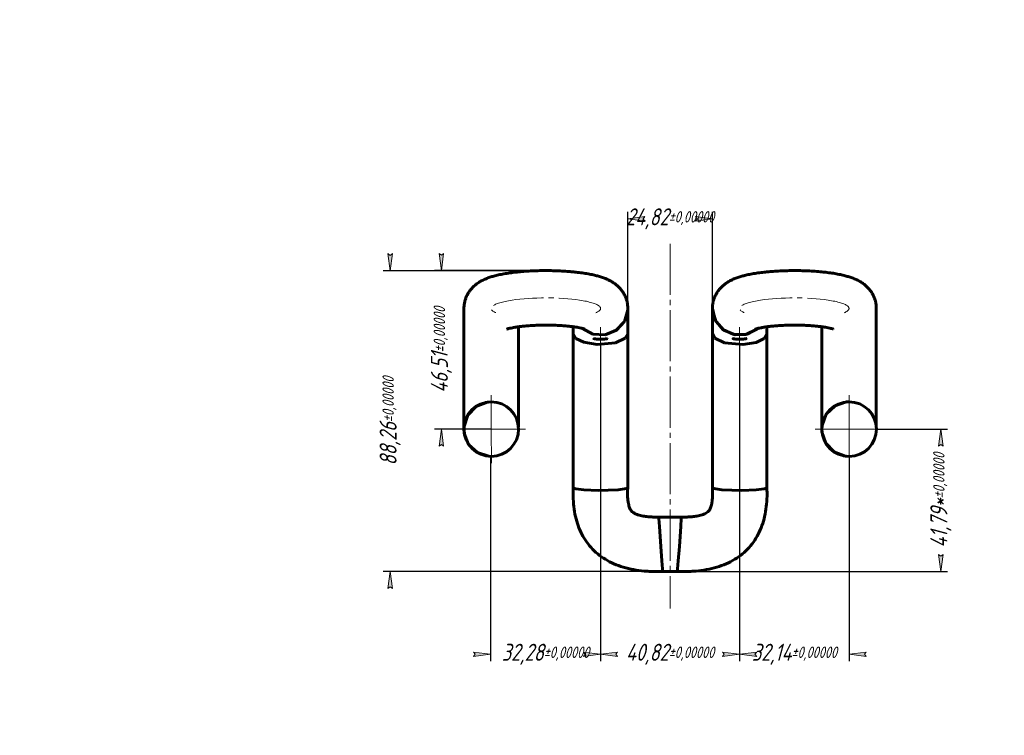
# Model space of a CAD drawing. Header units: millimetres. Extents: x 0 to 594, y 0 to 420.
# Tile 2 of 4: x 0 to 289, y 210 to 420. Entities that reach past the tile are written whole.
import ezdxf

# ---------------------------------------------------------------- set-up
doc = ezdxf.new("R2010")
doc.units = ezdxf.units.MM
for name, pattern in [('K5LT_AXLED', [19.5, 15, -1.5, 1.5, -1.5]), ('K5LT_BASIC', [0]), ('K5LT_THIN', [0])]:
    doc.linetypes.add(name, pattern=pattern)
doc.layers.add('Системный слой', color=7, linetype='Continuous')
doc.styles.add('KDIMTEXTSTYLE', font='GOST_AU.SHX', dxfattribs={"width": 0.96, "oblique": 15, "height": 5})
doc.dimstyles.new('KDIMSTYLE (1.00)', dxfattribs={"dimtxt": 5, "dimasz": 1, "dimexe": 2, "dimexo": 0, "dimgap": 1, "dimtad": 1, "dimtxsty": 'KDIMTEXTSTYLE', "dimsah": 1, "dimcen": 0, "dimdle": 1, "dimadec": 0, "dimazin": 0, "dimtfac": 0.667, "dimtmove": 0, "dimatfit": 3, "dimfxl": 1, "dimtvp": 1, "dimtolj": 1, "dimtzin": 0, "dimarcsym": 0})

# ---------------------------------------------------------------- blocks, each defined once
blk = doc.blocks.new('U0')
at = {"layer": 'Системный слой', "color": 150, "linetype": 'K5LT_BASIC', "lineweight": 60, "true_color": 0x0080ff}
for p, q in [((251.3, 335.23), (251.3, 333.7)), ((251.3, 333.7), (251.29, 330.24)), ((251.29, 330.24), (251.29, 325.69)), ((251.29, 325.69), (251.29, 319.43)), ((251.29, 319.43), (251.29, 311)), ((251.29, 311), (251.29, 304.95)), ((251.29, 304.95), (251.3, 301.89)), ((251.3, 301.89), (251.3, 300.56))]:
    blk.add_line(p, q, dxfattribs=at)
blk = doc.blocks.new('U1')
at = {"layer": 'Системный слой', "color": 150, "linetype": 'K5LT_BASIC', "lineweight": 60, "true_color": 0x0080ff}
for p, q in [((236.64, 304.28), (239.21, 306.72)), ((239.21, 306.72), (242.56, 307.82)), ((242.56, 307.82), (243.3, 307.85)), ((235.38, 300.96), (236.64, 304.28)), ((235.3, 299.85), (235.38, 300.96)), ((235.34, 299.08), (235.3, 299.85)), ((236.45, 295.73), (235.34, 299.08)), ((238.91, 293.17), (236.45, 295.73)), ((242.23, 291.93), (238.91, 293.17)), ((243.34, 291.85), (242.23, 291.93))]:
    blk.add_line(p, q, dxfattribs=at)
blk = doc.blocks.new('U2')
at = {"layer": 'Системный слой', "color": 150, "linetype": 'K5LT_BASIC', "lineweight": 60, "true_color": 0x0080ff}
for p, q in [((235.29, 329.9), (235.29, 329.85)), ((235.29, 329.85), (235.29, 329.82)), ((235.29, 329.82), (235.29, 329.81)), ((235.29, 329.81), (235.29, 329.8)), ((235.29, 329.8), (235.29, 329.79)), ((235.29, 329.79), (235.29, 329.78)), ((235.29, 329.78), (235.29, 329.77)), ((235.29, 329.77), (235.29, 329.72)), ((235.29, 329.72), (235.29, 329.69)), ((235.29, 329.69), (235.29, 329.62)), ((235.29, 329.62), (235.29, 329.49)), ((235.29, 329.49), (235.29, 329.21)), ((235.29, 329.21), (235.29, 328.65)), ((235.29, 328.65), (235.29, 327.44)), ((235.29, 327.44), (235.29, 324.72)), ((235.29, 324.72), (235.29, 318.41)), ((235.29, 318.41), (235.29, 309.66)), ((235.29, 309.66), (235.29, 304.41)), ((235.29, 304.41), (235.3, 301.54)), ((235.3, 301.54), (235.3, 300.03)), ((235.3, 300.03), (235.31, 299.8))]:
    blk.add_line(p, q, dxfattribs=at)
blk = doc.blocks.new('U3')
at = {"layer": 'Системный слой', "color": 150, "linetype": 'K5LT_BASIC', "lineweight": 60, "true_color": 0x0080ff}
for p, q in [((203.21, 327.8), (203.21, 327.8)), ((203.93, 326.5), (203.21, 327.8)), ((206.79, 325.19), (203.93, 326.5)), ((218.42, 326.44), (216.09, 325.31)), ((219.21, 327.8), (218.42, 326.44)), ((219.21, 327.8), (219.21, 327.8)), ((212.14, 324.68), (206.79, 325.19)), ((216.09, 325.31), (212.14, 324.68))]:
    blk.add_line(p, q, dxfattribs=at)
blk = doc.blocks.new('U4')
at = {"layer": 'Системный слой', "color": 150, "linetype": 'K5LT_BASIC', "lineweight": 60, "true_color": 0x0080ff}
for p, q in [((203.24, 334.85), (203.23, 335.26)), ((204.21, 331.49), (203.24, 334.85)), ((206.58, 328.87), (204.21, 331.49)), ((216.56, 329.41), (213.43, 327.72)), ((209.88, 327.53), (206.58, 328.87)), ((213.43, 327.72), (209.88, 327.53))]:
    blk.add_line(p, q, dxfattribs=at)
blk = doc.blocks.new('U5')
at = {"layer": 'Системный слой', "color": 150, "linetype": 'K5LT_BASIC', "lineweight": 60, "true_color": 0x0080ff}
for p, q in [((203.23, 335.26), (204.02, 331.85)), ((204.02, 331.85), (206.25, 329.12)), ((216.23, 329.14), (216.56, 329.41)), ((206.25, 329.12), (209.46, 327.61)), ((209.46, 327.61), (213.03, 327.62)), ((213.03, 327.62), (216.23, 329.14))]:
    blk.add_line(p, q, dxfattribs=at)
blk = doc.blocks.new('U6')
at = {"layer": 'Системный слой', "color": 150, "linetype": 'K5LT_BASIC', "lineweight": 60, "true_color": 0x0080ff}
for p, q in [((203.21, 282.67), (203.21, 282.67)), ((203.6, 282.43), (203.21, 282.67)), ((203.21, 282.67), (203.21, 282.67)), ((206.03, 282.07), (203.6, 282.43)), ((211.86, 281.88), (206.03, 282.07)), ((216.07, 282.04), (211.86, 281.88)), ((218.42, 282.33), (216.07, 282.04)), ((219.21, 282.67), (218.42, 282.33))]:
    blk.add_line(p, q, dxfattribs=at)
blk = doc.blocks.new('U7')
at = {"layer": 'Системный слой', "color": 150, "linetype": 'K5LT_BASIC', "lineweight": 60, "true_color": 0x0080ff}
for p, q in [((162.39, 282.67), (163.17, 282.33)), ((163.17, 282.33), (165.53, 282.04)), ((165.53, 282.04), (169.74, 281.88)), ((169.74, 281.88), (175.57, 282.06)), ((175.57, 282.06), (178, 282.43)), ((178, 282.43), (178.39, 282.67)), ((178.39, 282.67), (178.39, 282.67))]:
    blk.add_line(p, q, dxfattribs=at)
blk = doc.blocks.new('U8')
at = {"layer": 'Системный слой', "color": 150, "linetype": 'K5LT_BASIC', "lineweight": 60, "true_color": 0x0080ff}
for p, q in [((146.31, 329.89), (146.31, 329.84)), ((146.31, 329.84), (146.31, 329.81)), ((146.31, 329.81), (146.31, 329.79)), ((146.31, 329.79), (146.31, 329.78)), ((146.31, 329.78), (146.31, 329.77)), ((146.31, 329.77), (146.31, 329.76)), ((146.31, 329.76), (146.31, 329.75)), ((146.31, 329.75), (146.31, 329.7)), ((146.31, 329.7), (146.31, 329.66)), ((146.31, 329.66), (146.31, 329.58)), ((146.31, 329.58), (146.31, 329.43)), ((146.31, 329.43), (146.31, 329.12)), ((146.31, 329.12), (146.31, 328.47)), ((146.31, 328.47), (146.31, 327.08)), ((146.31, 327.08), (146.31, 323.93)), ((146.31, 323.93), (146.31, 317.29)), ((146.31, 317.29), (146.31, 308.1)), ((146.31, 308.1), (146.32, 303.59)), ((146.32, 303.59), (146.32, 301.22)), ((146.32, 301.22), (146.32, 300.56))]:
    blk.add_line(p, q, dxfattribs=at)
blk = doc.blocks.new('U9')
at = {"layer": 'Системный слой', "color": 150, "linetype": 'K5LT_BASIC', "lineweight": 60, "true_color": 0x0080ff}
for p, q in [((178.39, 334.84), (178.41, 335.26)), ((177.41, 331.48), (178.39, 334.84)), ((165.07, 329.42), (168.19, 327.72)), ((175.04, 328.87), (177.41, 331.48)), ((168.19, 327.72), (171.75, 327.53)), ((171.75, 327.53), (175.04, 328.87))]:
    blk.add_line(p, q, dxfattribs=at)
blk = doc.blocks.new('U10')
at = {"layer": 'Системный слой', "color": 150, "linetype": 'K5LT_BASIC', "lineweight": 60, "true_color": 0x0080ff}
for p, q in [((162.39, 327.8), (162.39, 327.8)), ((162.39, 327.8), (163.18, 326.45)), ((163.18, 326.45), (165.51, 325.32)), ((174.81, 325.18), (177.67, 326.5)), ((177.67, 326.5), (178.39, 327.8)), ((178.39, 327.8), (178.39, 327.8)), ((165.51, 325.32), (169.46, 324.69)), ((169.46, 324.69), (174.81, 325.18))]:
    blk.add_line(p, q, dxfattribs=at)
blk = doc.blocks.new('U11')
at = {"layer": 'Системный слой', "color": 150, "linetype": 'K5LT_BASIC', "lineweight": 60, "true_color": 0x0080ff}
for p, q in [((178.39, 334.83), (178.4, 335.23)), ((178.4, 335.23), (178.4, 335.26)), ((177.41, 331.47), (178.39, 334.83)), ((165.07, 329.42), (168.18, 327.72)), ((175.03, 328.86), (177.41, 331.47)), ((168.18, 327.72), (171.74, 327.52)), ((171.74, 327.52), (175.03, 328.86))]:
    blk.add_line(p, q, dxfattribs=at)
blk = doc.blocks.new('U12')
at = {"layer": 'Системный слой', "color": 150, "linetype": 'K5LT_BASIC', "lineweight": 60, "true_color": 0x0080ff}
for p, q in [((133.9, 306.52), (131.45, 303.95)), ((137.21, 307.78), (133.9, 306.52)), ((138.32, 307.85), (137.21, 307.78)), ((131.45, 303.95), (130.36, 300.59)), ((130.36, 300.59), (130.33, 299.8)), ((130.33, 299.8), (130.41, 298.69)), ((130.41, 298.69), (131.69, 295.38)), ((131.69, 295.38), (134.27, 292.96)), ((134.27, 292.96), (137.62, 291.88)), ((137.62, 291.88), (138.36, 291.85))]:
    blk.add_line(p, q, dxfattribs=at)
blk = doc.blocks.new('U13')
at = {"layer": 'Системный слой', "color": 150, "linetype": 'K5LT_BASIC', "lineweight": 60, "true_color": 0x0080ff}
for p, q in [((193.94, 271.24), (194.09, 273.65)), ((194.09, 273.65), (194.1, 273.99)), ((194.1, 273.99), (194.1, 274.03)), ((194.1, 274.03), (194.1, 274.03)), ((193.52, 265.43), (193.94, 271.24)), ((193.2, 261.21), (193.52, 265.43)), ((193, 258.86), (193.2, 261.21)), ((192.91, 258.08), (193, 258.86)), ((192.91, 258.08), (192.91, 258.08))]:
    blk.add_line(p, q, dxfattribs=at)
blk = doc.blocks.new('U14')
at = {"layer": 'Системный слой', "color": 150, "linetype": 'K5LT_BASIC', "lineweight": 60, "true_color": 0x0080ff}
for p, q in [((187.49, 273.99), (187.5, 274.03)), ((187.51, 273.65), (187.49, 273.99)), ((187.5, 274.03), (187.5, 274.03)), ((187.66, 271.24), (187.51, 273.65)), ((188.08, 265.43), (187.66, 271.24)), ((188.41, 261.21), (188.08, 265.43)), ((188.6, 258.86), (188.41, 261.21)), ((188.68, 258.08), (188.6, 258.86)), ((188.68, 258.08), (188.68, 258.08))]:
    blk.add_line(p, q, dxfattribs=at)
blk = doc.blocks.new('KDIMARROW_01')
at = {"layer": 'Системный слой'}
blk.add_hatch(color=0, dxfattribs=at).paths.add_polyline_path([(0, 0), (-5, 0.66), (-4.5, 0), (-5, -0.66)])
at = {"layer": 'Системный слой', "color": 0, "linetype": 'K5LT_THIN', "lineweight": 18}
for p, q in [((-4.5, 0), (-5, 0.66)), ((-5, 0.66), (0, 0)), ((0, 0), (-5, -0.66)), ((-5, -0.66), (-4.5, 0)), ((0, 0), (-1, 0))]:
    blk.add_line(p, q, dxfattribs=at)
blk = doc.blocks.new('U15')
at = {"layer": 'Системный слой', "color": 30, "linetype": 'K5LT_AXLED', "lineweight": 18, "true_color": 0xff8000}
for q in [(138.33, 309.85), (128.35, 299.83), (148.35, 299.88), (138.38, 289.85)]:
    blk.add_line((138.35, 299.85), q, dxfattribs=at)
blk = doc.blocks.new('U16')
at = {"layer": 'Системный слой', "color": 30, "linetype": 'K5LT_AXLED', "lineweight": 18, "true_color": 0xff8000}
for q in [(243.31, 309.85), (233.33, 299.83), (253.33, 299.88), (243.36, 289.85)]:
    blk.add_line((243.33, 299.85), q, dxfattribs=at)

msp = doc.modelspace()

# ---------------------------------------------------------------- linework, layer by layer
at = {"layer": 'Системный слой', "color": 30, "linetype": 'K5LT_AXLED', "lineweight": 18, "true_color": 0xff8000}
for p, q in [((190.796, 354.249), (190.796, 247.23)), ((170.392, 329.801), (170.387, 280.673)), ((211.212, 329.801), (211.207, 280.673)), ((140.353, 299.858), (136.325, 299.849)), ((245.333, 299.858), (241.305, 299.849))]:
    msp.add_line(p, q, dxfattribs=at)
at = {"layer": 'Системный слой', "color": 150, "linetype": 'K5LT_BASIC', "lineweight": 60, "true_color": 0x0080ff}
for p, q in [((130.325, 335.303), (130.325, 335.265)), ((178.405, 335.227), (178.405, 335.269)), ((203.225, 335.304), (203.225, 335.264)), ((251.305, 335.269), (251.305, 335.227)), ((251.305, 335.265), (251.305, 335.227)), ((162.392, 327.805), (162.394, 329.896)), ((219.212, 327.797), (219.214, 329.89)), ((162.392, 327.804), (162.388, 282.674)), ((178.392, 327.798), (178.388, 282.673)), ((203.212, 327.804), (203.208, 282.674)), ((219.212, 327.798), (219.208, 282.673)), ((138.335, 307.853), (138.307, 307.853)), ((243.315, 307.853), (243.287, 307.853)), ((138.372, 291.853), (138.343, 291.853)), ((243.352, 291.853), (243.323, 291.853)), ((187.496, 274.033), (194.097, 274.033)), ((188.681, 258.077), (192.912, 258.077))]:
    msp.add_line(p, q, dxfattribs=at)
at = {"layer": 'Системный слой', "color": 30, "linetype": 'K5LT_AXLED', "lineweight": 18, "true_color": 0xff8000}
for centre, major_axis, start_param, end_param in [((154.365, 335.265), (-16.04, -0.003), 2.7183646, 6.7066696), ((227.265, 335.265), (16.04, 0.003), 5.8599573, 9.8482622)]:
    msp.add_ellipse(centre, major_axis=major_axis, ratio=0.1936366, start_param=start_param, end_param=end_param, dxfattribs=at)
at = {"layer": 'Системный слой', "color": 150, "linetype": 'K5LT_BASIC', "lineweight": 60, "true_color": 0x0080ff}
for centre, major_axis in [((138.353, 299.853), (-0.019, 8)), ((243.333, 299.853), (0.019, -8))]:
    msp.add_ellipse(centre, major_axis=major_axis, ratio=0.9999996, dxfattribs=at)
for points, knots in [([(178.405, 335.269), (178.405, 335.605), (178.385, 335.941), (178.307, 336.608), (178.248, 336.939), (178.113, 337.506), (178.045, 337.744), (177.861, 338.299), (177.737, 338.612), (177.454, 339.222), (177.294, 339.52), (176.941, 340.097), (176.749, 340.374), (176.437, 340.775), (176.326, 340.911), (175.984, 341.303), (175.74, 341.553), (175.229, 342.024), (174.962, 342.245), (174.4, 342.666), (174.101, 342.866), (173.477, 343.245), (173.147, 343.424), (172.48, 343.752), (172.158, 343.893), (171.45, 344.179), (171.068, 344.317), (170.305, 344.568), (169.905, 344.687), (169.103, 344.904), (168.7, 345.003), (167.773, 345.212), (167.266, 345.314), (166.19, 345.508), (165.618, 345.6), (164.445, 345.768), (163.837, 345.844), (162.986, 345.939), (162.758, 345.963), (162.067, 346.032), (161.598, 346.074), (160.453, 346.165), (159.769, 346.21), (158.379, 346.285), (157.671, 346.314), (156.237, 346.355), (155.51, 346.367), (154.048, 346.373), (153.312, 346.368), (151.852, 346.339), (151.128, 346.315), (149.706, 346.252), (149.008, 346.212), (147.641, 346.115), (146.97, 346.059), (145.769, 345.94), (145.234, 345.881), (144.097, 345.739), (143.498, 345.655), (142.351, 345.472), (141.794, 345.373), (140.731, 345.159), (140.234, 345.048), (139.326, 344.821), (138.921, 344.71), (138.142, 344.474), (137.75, 344.343), (136.996, 344.064), (136.63, 343.915), (135.881, 343.571), (135.519, 343.387), (134.82, 342.983), (134.484, 342.767), (133.859, 342.313), (133.564, 342.074), (133.012, 341.569), (132.757, 341.31), (132.288, 340.771), (132.069, 340.491), (131.774, 340.06), (131.685, 339.922), (131.425, 339.494), (131.266, 339.197), (130.983, 338.582), (130.858, 338.264), (130.647, 337.619), (130.561, 337.291), (130.428, 336.628), (130.381, 336.295), (130.336, 335.741), (130.326, 335.522), (130.325, 335.303)], [0, 0, 0, 0, 0.4398523, 0.4398523, 0.8805695, 0.8805695, 1.2073724, 1.2073724, 1.6533245, 1.6533245, 2.1062118, 2.1062118, 2.5668612, 2.5668612, 2.8106569, 2.8106569, 3.3045335, 3.3045335, 3.8201974, 3.8201974, 4.3806156, 4.3806156, 4.9970322, 4.9970322, 5.6176041, 5.6176041, 6.3124545, 6.3124545, 7.0073048, 7.0073048, 7.7021552, 7.7021552, 8.5242359, 8.5242359, 9.3722062, 9.3722062, 10.2331838, 10.2331838, 10.5448347, 10.5448347, 11.1681366, 11.1681366, 12.0471723, 12.0471723, 12.9339291, 12.9339291, 13.829118, 13.829118, 14.7350553, 14.7350553, 15.6343504, 15.6343504, 16.5239782, 16.5239782, 17.406241, 17.406241, 18.1463857, 18.1463857, 19.0089627, 19.0089627, 19.8658551, 19.8658551, 20.7034608, 20.7034608, 21.4001564, 21.4001564, 22.0968519, 22.0968519, 22.7935475, 22.7935475, 23.4817413, 23.4817413, 24.1070886, 24.1070886, 24.6769559, 24.6769559, 25.1923671, 25.1923671, 25.6817775, 25.6817775, 25.9071082, 25.9071082, 26.3577695, 26.3577695, 26.8090829, 26.8090829, 27.2540565, 27.2540565, 27.6943562, 27.6943562, 27.9814393, 27.9814393, 27.9814393, 27.9814393]), ([(203.225, 335.303), (203.227, 335.639), (203.248, 335.975), (203.33, 336.641), (203.39, 336.972), (203.531, 337.552), (203.604, 337.803), (203.798, 338.37), (203.925, 338.682), (204.213, 339.289), (204.376, 339.585), (204.735, 340.16), (204.93, 340.435), (205.227, 340.811), (205.321, 340.924), (205.644, 341.295), (205.888, 341.545), (206.399, 342.017), (206.665, 342.237), (207.228, 342.659), (207.527, 342.859), (208.15, 343.238), (208.48, 343.417), (209.147, 343.745), (209.469, 343.887), (210.177, 344.173), (210.558, 344.311), (211.322, 344.562), (211.722, 344.681), (212.524, 344.899), (212.926, 344.998), (213.853, 345.207), (214.36, 345.309), (215.437, 345.504), (216.009, 345.596), (217.181, 345.764), (217.789, 345.841), (218.64, 345.935), (218.868, 345.959), (219.559, 346.029), (220.028, 346.071), (221.173, 346.163), (221.857, 346.208), (223.247, 346.283), (223.955, 346.312), (225.389, 346.354), (226.116, 346.366), (227.578, 346.373), (228.314, 346.368), (229.774, 346.339), (230.498, 346.316), (231.92, 346.253), (232.618, 346.214), (233.985, 346.118), (234.656, 346.061), (235.857, 345.944), (236.393, 345.884), (237.529, 345.743), (238.128, 345.659), (239.275, 345.477), (239.833, 345.377), (240.896, 345.164), (241.393, 345.054), (242.301, 344.827), (242.705, 344.716), (243.485, 344.48), (243.877, 344.35), (244.631, 344.071), (244.997, 343.921), (245.746, 343.578), (246.108, 343.394), (246.807, 342.99), (247.144, 342.774), (247.768, 342.32), (248.064, 342.082), (248.616, 341.577), (248.871, 341.318), (249.34, 340.779), (249.559, 340.499), (249.854, 340.069), (249.944, 339.93), (250.204, 339.502), (250.362, 339.205), (250.646, 338.591), (250.771, 338.273), (250.982, 337.627), (251.069, 337.3), (251.202, 336.637), (251.249, 336.304), (251.295, 335.736), (251.305, 335.503), (251.305, 335.269)], [0, 0, 0, 0, 0.439887, 0.439887, 0.8806773, 0.8806773, 1.2261288, 1.2261288, 1.6722838, 1.6722838, 2.126217, 2.126217, 2.5877559, 2.5877559, 2.79212, 2.79212, 3.2859975, 3.2859975, 3.8016624, 3.8016624, 4.3620815, 4.3620815, 4.9784992, 4.9784992, 5.5990723, 5.5990723, 6.2939238, 6.2939238, 6.9887754, 6.9887754, 7.683627, 7.683627, 8.5057092, 8.5057092, 9.353681, 9.353681, 10.2146601, 10.2146601, 10.5263116, 10.5263116, 11.1496145, 11.1496145, 12.0286518, 12.0286518, 12.9154102, 12.9154102, 13.8106007, 13.8106007, 14.7165395, 14.7165395, 15.6158363, 15.6158363, 16.5054657, 16.5054657, 17.3877301, 17.3877301, 18.127876, 18.127876, 18.9904546, 18.9904546, 19.8473485, 19.8473485, 20.6849557, 20.6849557, 21.3816525, 21.3816525, 22.0783492, 22.0783492, 22.775046, 22.775046, 23.4632411, 23.4632411, 24.0885895, 24.0885895, 24.6584578, 24.6584578, 25.1738699, 25.1738699, 25.6632812, 25.6632812, 25.8886123, 25.8886123, 26.3392744, 26.3392744, 26.7905885, 26.7905885, 27.2355587, 27.2355587, 27.6758603, 27.6758603, 27.9814746, 27.9814746, 27.9814746, 27.9814746]), ([(130.325, 335.303), (130.325, 335.282), (130.325, 335.261), (130.324, 335.161), (130.324, 335.077), (130.324, 334.962), (130.324, 334.939), (130.323, 334.891), (130.323, 334.867), (130.323, 334.818), (130.323, 334.793), (130.323, 334.718), (130.323, 334.666), (130.322, 334.506), (130.322, 334.393), (130.321, 334.035), (130.32, 333.772), (130.319, 332.983), (130.318, 332.415), (130.316, 331.164), (130.315, 330.491), (130.313, 329.125), (130.313, 328.447), (130.311, 327.091), (130.311, 326.425), (130.31, 325.111), (130.31, 324.474), (130.309, 323.203), (130.309, 322.567), (130.309, 321.308), (130.309, 320.689), (130.309, 319.553), (130.308, 319.035), (130.308, 317.881), (130.308, 317.24), (130.309, 315.839), (130.309, 315.083), (130.309, 313.435), (130.309, 312.526), (130.31, 310.809), (130.31, 309.989), (130.311, 308.601), (130.311, 308.018), (130.312, 306.883), (130.312, 306.335), (130.313, 305.321), (130.314, 304.857), (130.315, 303.974), (130.315, 303.56), (130.316, 302.789), (130.317, 302.437), (130.318, 301.763), (130.319, 301.452), (130.32, 300.867), (130.321, 300.611), (130.323, 300.154), (130.324, 299.961), (130.325, 299.801)], [0, 0, 0, 0, 0.1750697, 0.1750697, 0.7981162, 0.7981162, 0.9538779, 0.9538779, 1.1096395, 1.1096395, 1.2629884, 1.2629884, 1.5696862, 1.5696862, 2.1818752, 2.1818752, 3.4038403, 3.4038403, 5.5126198, 5.5126198, 7.4665555, 7.4665555, 9.127133, 9.127133, 10.5385092, 10.5385092, 11.7765406, 11.7765406, 12.915449, 12.915449, 13.9910459, 13.9910459, 14.8751137, 14.8751137, 15.9458553, 15.9458553, 17.2646338, 17.2646338, 18.8214919, 18.8214919, 20.343681, 20.343681, 21.4918777, 21.4918777, 22.6563284, 22.6563284, 23.7953793, 23.7953793, 24.9544981, 24.9544981, 26.1911012, 26.1911012, 27.5802122, 27.5802122, 29.2130334, 29.2130334, 31, 31, 31, 31]), ([(178.392, 327.797), (178.392, 327.918), (178.392, 328.036), (178.392, 328.275), (178.392, 328.395), (178.392, 328.553), (178.393, 328.592), (178.393, 328.67), (178.393, 328.709), (178.393, 328.781), (178.393, 328.814), (178.393, 328.885), (178.393, 328.923), (178.393, 329.035), (178.393, 329.108), (178.393, 329.327), (178.393, 329.471), (178.394, 329.859), (178.394, 330.099), (178.394, 330.575), (178.394, 330.81), (178.395, 331.283), (178.395, 331.525), (178.396, 332.016), (178.396, 332.266), (178.397, 332.749), (178.397, 332.983), (178.398, 333.364), (178.399, 333.52), (178.399, 333.787), (178.4, 333.903), (178.4, 334.115), (178.401, 334.212), (178.401, 334.398), (178.402, 334.488), (178.402, 334.663), (178.403, 334.747), (178.403, 334.914), (178.404, 334.999), (178.404, 335.129), (178.405, 335.177), (178.405, 335.226)], [0, 0, 0, 0, 0.7302576, 0.7302576, 1.4689059, 1.4689059, 1.7121068, 1.7121068, 1.9553077, 1.9553077, 2.1628018, 2.1628018, 2.4016376, 2.4016376, 2.8667643, 2.8667643, 3.7907508, 3.7907508, 5.3811211, 5.3811211, 7.0130019, 7.0130019, 8.8322951, 8.8322951, 10.9889584, 10.9889584, 13.4929247, 13.4929247, 15.581822, 15.581822, 17.404793, 17.404793, 19.1575738, 19.1575738, 20.9494894, 20.9494894, 22.8027607, 22.8027607, 24.7914454, 24.7914454, 26, 26, 26, 26]), ([(203.212, 327.805), (203.212, 327.925), (203.212, 328.043), (203.212, 328.282), (203.212, 328.402), (203.212, 328.561), (203.212, 328.6), (203.213, 328.678), (203.213, 328.717), (203.213, 328.789), (203.213, 328.823), (203.213, 328.894), (203.213, 328.932), (203.213, 329.043), (203.213, 329.117), (203.213, 329.336), (203.213, 329.48), (203.214, 329.868), (203.214, 330.109), (203.214, 330.586), (203.214, 330.822), (203.215, 331.297), (203.215, 331.54), (203.216, 332.034), (203.216, 332.286), (203.217, 332.774), (203.217, 333.012), (203.218, 333.398), (203.219, 333.558), (203.219, 333.831), (203.22, 333.949), (203.22, 334.166), (203.221, 334.265), (203.221, 334.456), (203.222, 334.549), (203.223, 334.728), (203.223, 334.813), (203.224, 334.985), (203.224, 335.072), (203.225, 335.205), (203.225, 335.253), (203.225, 335.304)], [0, 0, 0, 0, 0.7274972, 0.7274972, 1.4667757, 1.4667757, 1.7098654, 1.7098654, 1.9529552, 1.9529552, 2.160041, 2.160041, 2.398407, 2.398407, 2.8626188, 2.8626188, 3.7847877, 3.7847877, 5.3738085, 5.3738085, 7.0046885, 7.0046885, 8.8233012, 8.8233012, 10.9799508, 10.9799508, 13.4860286, 13.4860286, 15.5775159, 15.5775159, 17.4019513, 17.4019513, 19.1556754, 19.1556754, 20.9479658, 20.9479658, 22.8013448, 22.8013448, 24.7895035, 24.7895035, 26, 26, 26, 26]), ([(165.766, 329.217), (165.745, 329.225), (165.73, 329.23), (165.647, 329.257), (165.577, 329.279), (165.476, 329.309), (165.453, 329.316), (165.409, 329.328), (165.384, 329.335), (165.276, 329.365), (165.176, 329.391), (164.966, 329.443), (164.851, 329.469), (164.466, 329.555), (164.169, 329.615), (163.629, 329.711), (163.404, 329.749), (162.921, 329.823), (162.658, 329.86), (162.244, 329.917), (162.087, 329.936), (161.609, 329.994), (161.278, 330.031), (160.447, 330.114), (159.936, 330.158), (158.874, 330.234), (158.322, 330.267), (157.188, 330.32), (156.607, 330.34), (155.425, 330.366), (154.824, 330.372), (153.617, 330.369), (153.011, 330.361), (151.82, 330.329), (151.233, 330.306), (150.092, 330.247), (149.539, 330.212), (148.474, 330.128), (147.962, 330.081), (147.07, 329.986), (146.697, 329.937), (146.242, 329.881), (146.176, 329.871), (145.965, 329.842), (145.825, 329.822), (145.299, 329.742), (144.934, 329.68), (144.282, 329.555), (143.997, 329.494), (143.52, 329.379), (143.324, 329.326), (143.05, 329.243), (142.957, 329.21), (142.901, 329.189), (142.904, 329.19), (142.898, 329.187)], [0, 0, 0, 0, 0.1344994, 0.1344994, 0.4404103, 0.4404103, 0.516888, 0.516888, 0.5933657, 0.5933657, 0.867388, 0.867388, 1.1402264, 1.1402264, 1.7233095, 1.7233095, 2.1030577, 2.1030577, 2.5014993, 2.5014993, 2.7265161, 2.7265161, 3.1818637, 3.1818637, 3.8353276, 3.8353276, 4.5027864, 4.5027864, 5.1798919, 5.1798919, 5.867887, 5.867887, 6.5624199, 6.5624199, 7.2486436, 7.2486436, 7.9247319, 7.9247319, 8.5890511, 8.5890511, 9.1366443, 9.1366443, 9.2399101, 9.2399101, 9.4559338, 9.4559338, 10.0778721, 10.0778721, 10.6810037, 10.6810037, 11.2516751, 11.2516751, 11.7834377, 11.7834377, 12, 12, 12, 12]), ([(238.666, 329.217), (238.645, 329.225), (238.63, 329.23), (238.547, 329.257), (238.477, 329.279), (238.376, 329.309), (238.353, 329.316), (238.309, 329.328), (238.284, 329.335), (238.091, 329.388), (237.875, 329.442), (237.365, 329.555), (237.069, 329.615), (236.528, 329.711), (236.304, 329.749), (235.822, 329.823), (235.558, 329.86), (235.145, 329.917), (234.987, 329.936), (234.509, 329.994), (234.178, 330.031), (233.347, 330.114), (232.836, 330.158), (231.774, 330.234), (231.222, 330.267), (230.088, 330.32), (229.507, 330.34), (228.325, 330.366), (227.724, 330.372), (226.516, 330.369), (225.911, 330.361), (224.72, 330.329), (224.133, 330.306), (222.992, 330.247), (222.439, 330.212), (221.374, 330.128), (220.862, 330.081), (219.969, 329.986), (219.597, 329.937), (219.142, 329.881), (219.075, 329.871), (218.865, 329.842), (218.725, 329.822), (218.199, 329.742), (217.834, 329.68), (217.182, 329.555), (216.897, 329.494), (216.42, 329.379), (216.224, 329.326), (215.95, 329.243), (215.857, 329.21), (215.801, 329.189), (215.804, 329.19), (215.798, 329.187)], [0, 0, 0, 0, 0.1344994, 0.1344994, 0.4404103, 0.4404103, 0.516888, 0.516888, 0.5933657, 0.5933657, 1.1402264, 1.1402264, 1.7233095, 1.7233095, 2.1030577, 2.1030577, 2.5012336, 2.5012336, 2.7265161, 2.7265161, 3.1818637, 3.1818637, 3.8353276, 3.8353276, 4.5027864, 4.5027864, 5.1798919, 5.1798919, 5.867887, 5.867887, 6.5624199, 6.5624199, 7.2486436, 7.2486436, 7.9247319, 7.9247319, 8.5890511, 8.5890511, 9.1369118, 9.1369118, 9.2399101, 9.2399101, 9.4559338, 9.4559338, 10.0778721, 10.0778721, 10.6810037, 10.6810037, 11.2516751, 11.2516751, 11.7834377, 11.7834377, 12, 12, 12, 12]), ([(168.42, 326.408), (168.42, 326.407), (168.42, 326.407), (168.421, 326.407), (168.422, 326.407), (168.423, 326.407), (168.425, 326.407), (168.428, 326.406), (168.43, 326.406), (168.433, 326.405), (168.434, 326.405), (168.438, 326.404), (168.441, 326.403), (168.449, 326.402), (168.454, 326.401), (168.467, 326.398), (168.476, 326.397), (168.493, 326.394), (168.502, 326.392), (168.527, 326.387), (168.545, 326.384), (168.58, 326.377), (168.597, 326.374), (168.652, 326.365), (168.69, 326.358), (168.766, 326.345), (168.805, 326.339), (168.93, 326.319), (169.018, 326.307), (169.229, 326.279), (169.354, 326.265), (169.665, 326.236), (169.852, 326.224), (170.297, 326.208), (170.557, 326.209), (171.073, 326.23), (171.33, 326.251), (171.747, 326.301), (171.908, 326.324), (172.132, 326.361), (172.198, 326.373), (172.286, 326.389), (172.311, 326.394), (172.34, 326.399), (172.345, 326.4), (172.357, 326.403), (172.362, 326.404), (172.368, 326.405), (172.369, 326.405), (172.373, 326.406), (172.376, 326.406), (172.38, 326.407), (172.38, 326.407), (172.382, 326.407), (172.382, 326.407), (172.384, 326.408), (172.385, 326.408), (172.386, 326.408), (172.386, 326.408), (172.387, 326.408)], [0, 0, 0, 0, 0.0162209, 0.0162209, 0.0324418, 0.0324418, 0.069702, 0.069702, 0.1019551, 0.1019551, 0.1230335, 0.1230335, 0.176365, 0.176365, 0.2573613, 0.2573613, 0.3916891, 0.3916891, 0.5273769, 0.5273769, 0.7881921, 0.7881921, 1.0490074, 1.0490074, 1.6076648, 1.6076648, 2.1663222, 2.1663222, 3.4203609, 3.4203609, 5.1924004, 5.1924004, 7.8069525, 7.8069525, 11.415173, 11.415173, 15.0233936, 15.0233936, 17.3383787, 17.3383787, 18.2978846, 18.2978846, 18.6733742, 18.6733742, 18.7629921, 18.7629921, 18.8526101, 18.8526101, 18.8698278, 18.8698278, 18.927748, 18.927748, 18.9422281, 18.9422281, 18.9567081, 18.9567081, 18.9908575, 18.9908575, 19, 19, 19, 19]), ([(213.207, 326.408), (213.206, 326.408), (213.205, 326.408), (213.203, 326.408), (213.203, 326.408), (213.201, 326.407), (213.201, 326.407), (213.199, 326.407), (213.198, 326.407), (213.193, 326.406), (213.19, 326.405), (213.183, 326.404), (213.178, 326.403), (213.168, 326.401), (213.163, 326.4), (213.149, 326.397), (213.14, 326.396), (213.118, 326.391), (213.104, 326.389), (213.072, 326.383), (213.054, 326.379), (213.003, 326.37), (212.971, 326.365), (212.898, 326.352), (212.858, 326.346), (212.741, 326.327), (212.662, 326.315), (212.492, 326.292), (212.401, 326.28), (212.118, 326.25), (211.926, 326.234), (211.481, 326.211), (211.227, 326.208), (210.721, 326.22), (210.47, 326.236), (210.078, 326.276), (209.937, 326.293), (209.737, 326.321), (209.677, 326.331), (209.573, 326.347), (209.529, 326.355), (209.464, 326.366), (209.443, 326.37), (209.402, 326.377), (209.382, 326.381), (209.341, 326.388), (209.321, 326.392), (209.293, 326.397), (209.284, 326.399), (209.271, 326.402), (209.266, 326.402), (209.26, 326.404), (209.258, 326.404), (209.255, 326.405), (209.252, 326.405), (209.25, 326.406), (209.249, 326.406), (209.248, 326.406), (209.247, 326.406), (209.246, 326.406), (209.245, 326.407), (209.243, 326.407), (209.241, 326.407), (209.24, 326.407), (209.24, 326.408), (209.24, 326.408)], [0, 0, 0, 0, 0.0342654, 0.0342654, 0.0507864, 0.0507864, 0.0626996, 0.0626996, 0.0911338, 0.0911338, 0.1453365, 0.1453365, 0.225951, 0.225951, 0.3065655, 0.3065655, 0.4439896, 0.4439896, 0.6600877, 0.6600877, 0.9283181, 0.9283181, 1.4134278, 1.4134278, 1.9939844, 1.9939844, 3.1208017, 3.1208017, 4.4287704, 4.4287704, 7.1290924, 7.1290924, 10.6548808, 10.6548808, 14.1806692, 14.1806692, 16.1821724, 16.1821724, 17.0558609, 17.0558609, 17.6969781, 17.6969781, 18.0044184, 18.0044184, 18.3118587, 18.3118587, 18.619299, 18.619299, 18.7554099, 18.7554099, 18.8348602, 18.8348602, 18.8603179, 18.8603179, 18.903512, 18.903512, 18.9143105, 18.9143105, 18.925109, 18.925109, 18.9448098, 18.9448098, 18.9789479, 18.9789479, 19, 19, 19, 19]), ([(188.681, 258.077), (188.502, 258.072), (188.325, 258.067), (187.671, 258.054), (187.194, 258.05), (186.581, 258.054), (186.446, 258.056), (186.176, 258.06), (186.04, 258.062), (185.773, 258.069), (185.641, 258.072), (185.244, 258.085), (184.98, 258.096), (184.194, 258.135), (183.672, 258.171), (182.138, 258.308), (181.121, 258.44), (179.096, 258.804), (178.074, 259.041), (176.135, 259.619), (175.218, 259.95), (173.462, 260.721), (172.625, 261.154), (171.042, 262.122), (170.292, 262.654), (168.886, 263.819), (168.229, 264.449), (167.02, 265.795), (166.466, 266.512), (165.464, 268.022), (165.018, 268.814), (164.233, 270.459), (163.894, 271.316), (163.318, 273.088), (163.086, 273.997), (162.711, 275.883), (162.575, 276.864), (162.391, 278.881), (162.35, 279.912), (162.35, 281.523), (162.375, 282.102), (162.388, 282.676), (162.388, 282.677), (162.388, 282.677)], [0, 0, 0, 0, 0.3578686, 0.3578686, 1.3172014, 1.3172014, 1.5894973, 1.5894973, 1.8617932, 1.8617932, 2.1277494, 2.1277494, 2.6596616, 2.6596616, 3.7108081, 3.7108081, 5.7624025, 5.7624025, 7.8615954, 7.8615954, 9.8268303, 9.8268303, 11.7130774, 11.7130774, 13.5581809, 13.5581809, 15.3785901, 15.3785901, 17.1961929, 17.1961929, 19.0177877, 19.0177877, 20.8681668, 20.8681668, 22.7622882, 22.7622882, 24.744487, 24.744487, 26.8510028, 26.8510028, 27.9988827, 27.9988827, 28, 28, 28, 28]), ([(178.328, 280.727), (178.327, 280.854), (178.327, 280.982), (178.329, 281.245), (178.331, 281.377), (178.337, 281.636), (178.341, 281.765), (178.351, 282.021), (178.357, 282.149), (178.371, 282.406), (178.379, 282.536), (178.387, 282.667)], [0, 0, 0, 0, 0.6767731, 0.6767731, 1.3535463, 1.3535463, 2.0303194, 2.0303194, 2.7070926, 2.7070926, 3.3838657, 3.3838657, 3.3838657, 3.3838657]), ([(187.496, 274.033), (187.329, 274.031), (187.165, 274.03), (186.809, 274.031), (186.616, 274.032), (186.308, 274.038), (186.193, 274.041), (186.01, 274.047), (185.942, 274.049), (185.806, 274.054), (185.738, 274.057), (185.605, 274.063), (185.54, 274.066), (185.346, 274.076), (185.216, 274.083), (184.834, 274.109), (184.583, 274.129), (183.847, 274.203), (183.386, 274.264), (182.366, 274.45), (181.893, 274.56), (181.009, 274.85), (180.672, 274.984), (180.123, 275.275), (179.89, 275.424), (179.577, 275.689), (179.464, 275.805), (179.289, 276.032), (179.228, 276.127), (179.109, 276.338), (179.051, 276.457), (178.936, 276.723), (178.882, 276.864), (178.77, 277.197), (178.716, 277.386), (178.597, 277.874), (178.548, 278.128), (178.45, 278.736), (178.406, 279.127), (178.346, 279.93), (178.332, 280.324), (178.328, 280.727)], [0, 0, 0, 0, 0.8514428, 0.8514428, 1.8541881, 1.8541881, 2.4490367, 2.4490367, 2.8019128, 2.8019128, 3.1547889, 3.1547889, 3.4913308, 3.4913308, 4.1644148, 4.1644148, 5.477933, 5.477933, 7.9745435, 7.9745435, 10.7152579, 10.7152579, 12.628016, 12.628016, 13.9635133, 13.9635133, 14.8512387, 14.8512387, 15.5183813, 15.5183813, 16.2183305, 16.2183305, 17.0117875, 17.0117875, 18.1134708, 18.1134708, 19.4773107, 19.4773107, 21.4680259, 21.4680259, 23.6161343, 23.6161343, 23.6161343, 23.6161343]), ([(192.912, 258.077), (193.09, 258.072), (193.268, 258.067), (193.921, 258.054), (194.399, 258.05), (195.011, 258.054), (195.146, 258.056), (195.417, 258.06), (195.552, 258.062), (195.819, 258.069), (195.952, 258.072), (196.348, 258.085), (196.612, 258.096), (197.398, 258.135), (197.92, 258.171), (199.454, 258.308), (200.471, 258.44), (202.497, 258.804), (203.519, 259.041), (205.459, 259.619), (206.375, 259.951), (208.132, 260.722), (208.969, 261.155), (210.552, 262.122), (211.302, 262.655), (212.708, 263.82), (213.365, 264.45), (214.574, 265.796), (215.128, 266.513), (216.13, 268.024), (216.576, 268.816), (217.362, 270.462), (217.7, 271.318), (218.276, 273.091), (218.509, 274), (218.883, 275.886), (219.02, 276.867), (219.204, 278.884), (219.245, 279.915), (219.245, 281.525), (219.22, 282.102), (219.208, 282.675), (219.208, 282.675), (219.208, 282.676)], [0, 0, 0, 0, 0.3579034, 0.3579034, 1.317236, 1.317236, 1.589539, 1.589539, 1.861842, 1.861842, 2.1278051, 2.1278051, 2.6597312, 2.6597312, 3.7109051, 3.7109051, 5.7625529, 5.7625529, 7.8623004, 7.8623004, 9.8279487, 9.8279487, 11.7144965, 11.7144965, 13.5598405, 13.5598405, 15.3804674, 15.3804674, 17.1983126, 17.1983126, 19.0201506, 19.0201506, 20.8707956, 20.8707956, 22.7651851, 22.7651851, 24.7476373, 24.7476373, 26.8545305, 26.8545305, 27.9988827, 27.9988827, 28, 28, 28, 28]), ([(194.097, 274.033), (194.247, 274.031), (194.395, 274.03), (194.748, 274.03), (194.953, 274.032), (195.277, 274.038), (195.396, 274.041), (195.582, 274.047), (195.65, 274.049), (195.786, 274.054), (195.854, 274.057), (195.987, 274.063), (196.052, 274.066), (196.246, 274.076), (196.376, 274.083), (196.759, 274.109), (197.009, 274.129), (197.745, 274.203), (198.206, 274.264), (199.227, 274.45), (199.7, 274.56), (200.584, 274.85), (200.921, 274.984), (201.471, 275.276), (201.703, 275.424), (202.017, 275.69), (202.13, 275.806), (202.305, 276.034), (202.366, 276.128), (202.485, 276.339), (202.544, 276.459), (202.659, 276.725), (202.712, 276.866), (202.824, 277.199), (202.879, 277.389), (202.998, 277.876), (203.047, 278.131), (203.145, 278.739), (203.189, 279.13), (203.26, 280.076), (203.272, 280.59), (203.267, 281.151)], [0, 0, 0, 0, 0.769376, 0.769376, 1.8357215, 1.8357215, 2.4491596, 2.4491596, 2.802053, 2.802053, 3.1549465, 3.1549465, 3.491505, 3.491505, 4.164622, 4.164622, 5.4782048, 5.4782048, 7.9749379, 7.9749379, 10.7166151, 10.7166151, 12.6295565, 12.6295565, 13.9647891, 13.9647891, 14.8519662, 14.8519662, 15.5185515, 15.5185515, 16.2185981, 16.2185981, 17.0124751, 17.0124751, 18.1148055, 18.1148055, 19.4794643, 19.4794643, 21.4712527, 21.4712527, 24.3541805, 24.3541805, 24.3541805, 24.3541805]), ([(203.267, 281.151), (203.267, 281.163), (203.267, 281.175), (203.267, 281.2), (203.266, 281.212), (203.266, 281.249), (203.266, 281.273), (203.264, 281.346), (203.264, 281.394), (203.26, 281.539), (203.258, 281.635), (203.251, 281.83), (203.248, 281.93), (203.234, 282.241), (203.222, 282.452), (203.208, 282.669)], [0, 0, 0, 0, 0.0626521, 0.0626521, 0.1253042, 0.1253042, 0.2506083, 0.2506083, 0.5012167, 0.5012167, 1.0024334, 1.0024334, 1.5315973, 1.5315973, 2.6458195, 2.6458195, 2.6458195, 2.6458195])]:
    msp.add_open_spline(points, degree=3, knots=knots, dxfattribs=at)

# ---------------------------------------------------------------- block references
at = {"layer": 'Системный слой'}
for name in ['U11', 'U9', 'U4', 'U5', 'U0', 'U8', 'U2', 'U10', 'U3', 'U15', 'U16', 'U12', 'U1', 'U7', 'U6', 'U14', 'U13']:
    msp.add_blockref(name, (0, 0), dxfattribs=at)

# ---------------------------------------------------------------- dimensions: what is measured, and where the dimension line sits
at = {"layer": 'Системный слой', "color": 7}
for base, p1, p2, location in [((203.215, 361.569), (178.388, 282.673), (203.212, 327.804), (190.805, 361.57)), ((170.391, 233.785), (211.211, 324.664), (170.391, 324.664), (190.801, 233.785)), ((138.109, 233.785), (170.388, 281.876), (138.109, 291.852), (154.248, 233.785)), ((211.208, 233.785), (243.352, 291.853), (211.208, 281.876), (227.28, 233.785))]:
    msp.add_linear_dim(base=base, p1=p1, p2=p2, location=location, dimstyle='KDIMSTYLE (1.00)', override={"dimexo": 0, "dimpost": '\\H5.0;\\W0.965;\\Q15;<>', "dimblk1": 'KDIMARROW_01', "dimblk2": 'KDIMARROW_01', "dimse1": 0, "dimse2": 0, "dimclrt": 7, "dimtol": 1, "dimtp": 0, "dimtm": 0, "dimtdec": 5, "dimtolj": 1}, dxfattribs=at).render()
for base, p1, p2, location, override in [((108.67, 258.077), (151.852, 346.339), (190.796, 258.077), (108.67, 302.208), {"dimexo": 0, "dimpost": '\\H5.0;\\W0.965;\\Q15;<>', "dimblk1": 'KDIMARROW_01', "dimblk2": 'KDIMARROW_01', "dimse1": 0, "dimse2": 0, "dimclrt": 7, "dimtol": 1, "dimtp": 0, "dimtm": 0, "dimtdec": 5, "dimtolj": 1}), ((123.7005, 299.8534), (153.3123, 346.3676), (138.325, 299.8534), (123.7005, 323.1105), {"dimexo": 0, "dimpost": '\\H5.0;\\W0.965;\\Q15;<>', "dimblk1": 'KDIMARROW_01', "dimblk2": 'KDIMARROW_01', "dimse1": 0, "dimse2": 0, "dimclrt": 7, "dimtol": 1, "dimtp": 0, "dimtm": 0, "dimtdec": 5, "dimtolj": 1}), ((270.23483, 299.872), (190.79608, 258.07702), (251.33311, 299.872), (270.23483, 278.97451), {"dimexo": 0, "dimpost": '\\H5.0;\\W0.965;\\Q15;<>\\H5.0;\\W0.965;\\Q15;\\Q15;*', "dimblk1": 'KDIMARROW_01', "dimblk2": 'KDIMARROW_01', "dimse1": 0, "dimse2": 0, "dimclrt": 7, "dimtol": 1, "dimtp": 0, "dimtm": 0, "dimtdec": 5, "dimtolj": 1})]:
    msp.add_linear_dim(base=base, p1=p1, p2=p2, angle=90, location=location, dimstyle='KDIMSTYLE (1.00)', override=override, dxfattribs=at).render()

doc.saveas('drawing.dxf')
